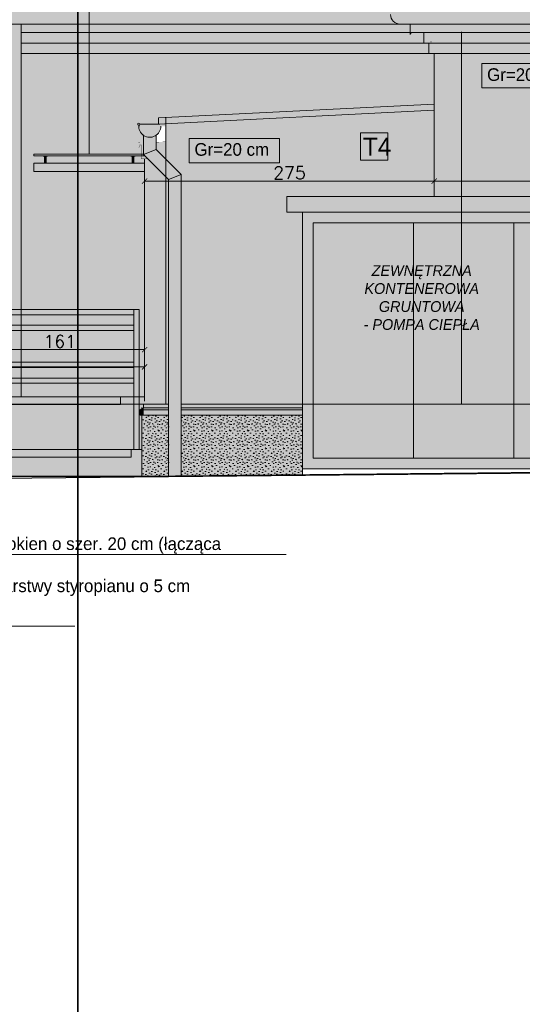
# Model space of a CAD drawing. Header units: millimetres. Extents: x -587 to 358276, y -26688 to 221215.
# Tile 24 of 256: x 1457 to 1935, y 8774 to 9708. Entities that reach past the tile are written whole.
import ezdxf
from ezdxf.lldxf.tags import DXFTag

# ---------------------------------------------------------------- set-up
doc = ezdxf.new("R2010")
doc.units = ezdxf.units.MM
doc.header["$MEASUREMENT"] = 0
doc.layers.add('a3', color=3, linetype='Continuous', lineweight=30, plot=False)
for name, color, linetype, lineweight in [('A_l.przerywana', 250, 'ICAD_ISO03W100', 9), ('A_l.widokowa', 250, 'Continuous', 18), ('l. przekrojowa', 1, 'Continuous', 30), ('l.przerywana', 104, 'ICAD_ISO03W100', 5), ('l.widokowa', 140, 'Continuous', 15), ('l.wypełnien', 253, 'Continuous', 5), ('l.wypełnień', 7, 'Continuous', 5), ('wymiarowanie', 176, 'Continuous', 9)]:
    doc.layers.add(name, color=color, linetype=linetype, lineweight=lineweight)
doc.layers.add('tabelki opis', color=7, linetype='Continuous')
doc.styles.add('ROMANS', font='romans')
doc.styles.add('styl2', font='simplex.shx')
tags = doc.linetypes.add('ICAD_ISO03W100', pattern=[30, 12, -18]).pattern_tags.tags
tags[6:7] = [DXFTag(74, 4), DXFTag(75, 0), DXFTag(340, '0'), DXFTag(46, 1.0), DXFTag(50, 0.0), DXFTag(44, 0.0), DXFTag(45, 0.0)]
tags[4:5] = [DXFTag(74, 4), DXFTag(75, 0), DXFTag(340, '0'), DXFTag(46, 1.0), DXFTag(50, 0.0), DXFTag(44, 0.0), DXFTag(45, 0.0)]
doc.dimstyles.new('Skala 1-50', dxfattribs={"dimtxt": 12, "dimasz": 5, "dimexe": 1, "dimexo": 1, "dimgap": 1.5, "dimtad": 1, "dimdec": 1, "dimrnd": 0.5, "dimtxsty": 'styl2', "dimblk": 'ARCHTICK', "dimcen": 5, "dimadec": 0, "dimazin": 0, "dimtfac": 1, "dimtdec": 1, "dimtmove": 1, "dimatfit": 3, "dimldrblk": 'ARCHTICK', "dimfxl": 5, "dimfxlon": 1, "dimlwd": -1, "dimlwe": -1, "dimarcsym": 0})

# ---------------------------------------------------------------- blocks, each defined once
blk = doc.blocks.new('_ArchTick')
at = {"color": 0, "linetype": 'ByBlock', "const_width": 0.15}
blk.add_lwpolyline([(-0.5, -0.5), (0.5, 0.5)], dxfattribs=at)
blk = doc.blocks.new('*D4587')
at = {"layer": 'Defpoints', "color": 0}
for p in [(1414.74, 9445.49), (1575.93, 9415.52), (1575.93, 9395.13)]:
    blk.add_point(p, dxfattribs=at)
at = {"layer": 'wymiarowanie', "color": 0}
for p, q in [((1414.74, 9405.13), (1414.74, 9394.13)), ((1575.93, 9405.13), (1575.93, 9394.13)), ((1414.74, 9395.13), (1575.93, 9395.13))]:
    blk.add_line(p, q, dxfattribs=at)
at = {"layer": 'wymiarowanie', "color": 0, "xscale": 5, "yscale": 5, "zscale": 5, "rotation": 180}
blk.add_blockref('_ArchTick', (1414.74, 9395.13), dxfattribs=at)
at = {"layer": 'wymiarowanie', "color": 0, "xscale": 5, "yscale": 5, "zscale": 5}
blk.add_blockref('_ArchTick', (1575.93, 9395.13), dxfattribs=at)
at = {"layer": 'wymiarowanie', "color": 0, "insert": (1495.34, 9402.93), "char_height": 12, "attachment_point": 5, "style": 'styl2'}
blk.add_mtext('161', dxfattribs=at)
blk = doc.blocks.new('*D4588')
at = {"layer": 'Defpoints', "color": 0}
for p in [(1575.93, 9558.84), (1850.93, 9558.84), (1850.93, 9555.19)]:
    blk.add_point(p, dxfattribs=at)
at = {"layer": 'wymiarowanie', "color": 0}
for p, q in [((1575.93, 9557.84), (1575.93, 9554.19)), ((1575.93, 9555.19), (1850.93, 9555.19)), ((1850.93, 9557.84), (1850.93, 9554.19))]:
    blk.add_line(p, q, dxfattribs=at)
at = {"layer": 'wymiarowanie', "color": 0, "xscale": 5, "yscale": 5, "zscale": 5, "rotation": 180}
blk.add_blockref('_ArchTick', (1575.93, 9555.19), dxfattribs=at)
at = {"layer": 'wymiarowanie', "color": 0, "xscale": 5, "yscale": 5, "zscale": 5}
blk.add_blockref('_ArchTick', (1850.93, 9555.19), dxfattribs=at)
at = {"layer": 'wymiarowanie', "color": 0, "insert": (1713.43, 9562.99), "char_height": 12, "attachment_point": 5, "style": 'styl2'}
blk.add_mtext('275', dxfattribs=at)
blk = doc.blocks.new('*D4589')
at = {"layer": 'Defpoints', "color": 0}
for p in [(2652.93, 9572.69), (1850.93, 9558.84), (2652.93, 9555.19)]:
    blk.add_point(p, dxfattribs=at)
at = {"layer": 'wymiarowanie', "color": 0}
for p, q in [((2652.93, 9565.19), (2652.93, 9554.19)), ((1850.93, 9557.84), (1850.93, 9554.19)), ((1850.93, 9555.19), (2652.93, 9555.19))]:
    blk.add_line(p, q, dxfattribs=at)
at = {"layer": 'wymiarowanie', "color": 0, "xscale": 5, "yscale": 5, "zscale": 5, "rotation": 180}
blk.add_blockref('_ArchTick', (1850.93, 9555.19), dxfattribs=at)
at = {"layer": 'wymiarowanie', "color": 0, "xscale": 5, "yscale": 5, "zscale": 5}
blk.add_blockref('_ArchTick', (2652.93, 9555.19), dxfattribs=at)
at = {"layer": 'wymiarowanie', "color": 0, "insert": (2251.93, 9562.99), "char_height": 12, "attachment_point": 5, "style": 'styl2'}
blk.add_mtext('802', dxfattribs=at)
blk = doc.blocks.new('*D4609')
at = {"layer": 'Defpoints', "color": 0}
for p in [(762.54, 9405.13), (1575.93, 9405.13), (1575.93, 9378.73)]:
    blk.add_point(p, dxfattribs=at)
at = {"layer": 'wymiarowanie', "color": 0}
for p, q in [((762.54, 9388.73), (762.54, 9377.73)), ((1575.93, 9388.73), (1575.93, 9377.73)), ((762.54, 9378.73), (1575.93, 9378.73))]:
    blk.add_line(p, q, dxfattribs=at)
at = {"layer": 'wymiarowanie', "color": 0, "xscale": 5, "yscale": 5, "zscale": 5, "rotation": 180}
blk.add_blockref('_ArchTick', (762.54, 9378.73), dxfattribs=at)
at = {"layer": 'wymiarowanie', "color": 0, "xscale": 5, "yscale": 5, "zscale": 5}
blk.add_blockref('_ArchTick', (1575.93, 9378.73), dxfattribs=at)
at = {"layer": 'wymiarowanie', "color": 0, "insert": (1169.24, 9387.09), "char_height": 12, "attachment_point": 5, "style": 'styl2'}
blk.add_mtext('813,5', dxfattribs=at)

msp = doc.modelspace()

# ---------------------------------------------------------------- hatches: boundary and pattern name
at = {"layer": 'l.wypełnien'}
h = msp.add_hatch(color=252, dxfattribs=at)
h.paths.add_polyline_path([(190.96, 10059.45), (-267.79, 9784.44), (-404.58, 9719.6), (-405.55, 9719.6), (-406.47, 9719.18), (-407.78, 9714.26), (-422.81, 9713.98), (-423.69, 9713.24, 1.091168), (-414.69, 9704.24), (-405.21, 9704.24), (-405.21, 9696.06), (2675.93, 9696.06), (2676.59, 9704.24), (2685.42, 9704.24, 0.439902), (2694.17, 9713.79), (2693.67, 9713.99), (2679.02, 9713.98), (2677.19, 9719.18), (2675.3, 9719.6), (2538.51, 9784.44), (2079.77, 10059.45)])
h.paths.add_polyline_path([(993.62, 9874.89), (1253.76, 9874.89), (1253.76, 9781.72), (993.62, 9781.72)], flags=16)
h.paths.add_polyline_path([(330.68, 9874.89), (490.91, 9874.89), (490.91, 9781.72), (330.68, 9781.72)], flags=16)
h.paths.add_polyline_path([(1770.02, 9874.89), (1929.4, 9874.89), (1929.4, 9781.72), (1770.02, 9781.72)], flags=16)
for points in [[(1458.73, 9350.21), (1458.73, 9676.21), (1458.73, 9686.21), (1458.73, 9696.06), (1458.73, 9704.24), (1446.73, 9704.24), (1446.73, 9696.06), (1446.73, 9686.21), (1446.73, 9676.21), (1446.73, 9350.21)], [(1570.39, 9608.24, 0.400266), (1571.35, 9609.24), (1571.35, 9607.24), (1591.35, 9607.24, -0.245393), (1586.85, 9598.62, -0.313859), (1574.85, 9598.62, -0.270857)], [(2321.93, 9540.6), (1710.93, 9540.6), (1710.93, 9525.6), (2324.59, 9525.6), (2339.59, 9525.6), (2339.59, 9540.69)]]:
    msp.add_hatch(color=252, dxfattribs=at).paths.add_polyline_path(points)
h = msp.add_hatch(color=254, dxfattribs=at)
h.paths.add_polyline_path([(777.11, 9676.21), (1136.87, 9676.21), (1479.34, 9676.21), (1479.34, 9686.21), (1136.87, 9686.21), (777.11, 9686.21)])
h.paths.add_polyline_path([(777.11, 9686.21), (1136.87, 9686.21), (1479.34, 9686.21), (1479.34, 9696.06), (1136.87, 9696.06), (777.11, 9696.06)])
h = msp.add_hatch(color=254, dxfattribs=at)
h.paths.add_polyline_path([(1458.73, 9676.21), (1512.56, 9676.21), (1512.56, 9686.21), (1458.73, 9686.21)])
h.paths.add_polyline_path([(1458.73, 9686.21), (1512.56, 9686.21), (1512.56, 9696.06), (1458.73, 9696.06)])
h = msp.add_hatch(color=254, dxfattribs=at)
h.paths.add_polyline_path([(1845.93, 9676.21), (1845.93, 9686.21), (1840.93, 9686.21), (1512.56, 9686.21), (1512.56, 9676.21)])
h.paths.add_polyline_path([(1840.93, 9686.21), (1840.93, 9686.21), (1840.93, 9696.06), (1840.93, 9696.06), (1827.93, 9696.06), (1512.56, 9696.06), (1512.56, 9686.21)])
h.paths.add_polyline_path([(1491.34, 9676.21), (1512.56, 9676.21), (1512.56, 9686.21), (1491.34, 9686.21)])
h.paths.add_polyline_path([(1491.34, 9686.21), (1512.56, 9686.21), (1512.56, 9696.06), (1491.34, 9696.06)])
h = msp.add_hatch(color=254, dxfattribs=at)
h.paths.add_polyline_path([(1876.86, 9676.21), (2459.93, 9676.21), (2459.93, 9686.21), (1876.86, 9686.21)])
h.paths.add_polyline_path([(1876.86, 9686.21), (2459.93, 9686.21), (2459.93, 9696.06), (1876.86, 9696.06)])
h.paths.add_polyline_path([(2471.93, 9686.21), (2632.93, 9686.21), (2632.93, 9696.06), (2471.93, 9696.06)])
h.paths.add_polyline_path([(2471.93, 9676.21), (2632.93, 9676.21), (2632.93, 9686.21), (2471.93, 9686.21)])
h.paths.add_polyline_path([(1840.93, 9686.21), (1845.93, 9686.21), (1876.86, 9686.21), (1876.86, 9696.06), (1840.93, 9696.06), (1840.93, 9696.06), (1840.93, 9686.21)])
h.paths.add_polyline_path([(1845.93, 9676.21), (1850.93, 9676.21), (1876.86, 9676.21), (1876.86, 9686.21), (1845.93, 9686.21)])
h.paths.add_polyline_path([(2657.93, 9686.21), (2662.93, 9686.21), (2662.93, 9696.06), (2632.93, 9696.06), (2632.93, 9686.21)])
h.paths.add_polyline_path([(2652.93, 9676.21), (2657.93, 9676.21), (2657.93, 9686.21), (2632.93, 9686.21), (2632.93, 9676.21)])
at = {"layer": 'l.wypełnien', "true_color": 0xfffff5}
h = msp.add_hatch(color=7, dxfattribs=at)
h.paths.add_polyline_path([(777.11, 9343.21), (777.11, 9676.21), (1136.87, 9676.21), (1446.73, 9676.21), (1446.73, 9528.21), (1420.15, 9528.21), (1420.15, 9632.7), (1414.74, 9638.21), (856.52, 9638.21), (856.52, 9528.21), (856.52, 9418.21), (863.05, 9413.31), (1420.15, 9413.31), (1420.15, 9418.21), (1420.15, 9528.21), (1446.73, 9528.21), (1446.73, 9350.21), (1417.96, 9350.21), (1301.29, 9343.21), (878.43, 9343.21)])
h.paths.add_polyline_path([(1876.86, 9676.21), (2459.93, 9676.21), (2459.93, 9528.21), (2339.59, 9528.21), (2339.59, 9540.69), (2321.93, 9540.6), (1876.86, 9540.6)])
h.paths.add_polyline_path([(1523.29, 9676.21), (1845.93, 9676.21), (1850.93, 9676.21), (1850.93, 9628.26), (1595.93, 9615.51), (1589.02, 9615.16), (1589.02, 9609.25), (1588.7, 9609.24), (1571.35, 9609.24, 2.498342), (1570.39, 9608.24, 0.270857), (1574.85, 9598.62), (1574.85, 9591.67), (1569.93, 9591.5), (1569.95, 9586.82, 0.698268), (1570.48, 9586.63), (1572.6, 9589.62), (1572.6, 9580.71), (1523.29, 9580.71)])
h.paths.add_polyline_path([(2471.93, 9343.21), (2632.93, 9343.21), (2632.93, 9528.21), (2471.93, 9528.21)])
h.paths.add_polyline_path([(2339.59, 9525.6), (2324.59, 9525.6), (2321.93, 9525.6), (2321.93, 9343.21), (2459.93, 9343.21), (2459.93, 9528.21), (2339.59, 9528.21)])
h.paths.add_polyline_path([(2632.93, 9528.21), (2632.93, 9676.21), (2471.93, 9676.21), (2471.93, 9528.21)])
h.paths.add_polyline_path([(1512.56, 9350.21), (1575.93, 9350.21), (1575.93, 9528.21), (1512.56, 9528.21)])
h.paths.add_polyline_path([(1458.73, 9350.21), (1512.56, 9350.21), (1512.56, 9528.21), (1458.73, 9528.21)])
h.paths.add_polyline_path([(1458.73, 9528.21), (1458.73, 9676.21), (1512.56, 9676.21), (1512.56, 9580.71), (1470.65, 9580.71), (1470.65, 9579.21), (1479.65, 9579.21), (1479.65, 9578.71), (1480.9, 9578.71), (1480.9, 9572.21), (1470.65, 9572.21), (1470.65, 9564.21), (1512.56, 9564.21), (1512.56, 9528.21)])
h.paths.add_polyline_path([(1574.95, 9343.21), (1595.93, 9343.21), (1595.93, 9528.21), (1575.93, 9528.21), (1575.93, 9350.21), (1565.93, 9350.21), (1565.93, 9343.21)])
h.paths.add_polyline_path([(2632.93, 9343.21), (2652.93, 9343.21), (2652.93, 9528.21), (2632.93, 9528.21)])
h.paths.add_polyline_path([(1850.93, 9628.26), (1850.93, 9540.6), (1876.86, 9540.6), (1876.86, 9676.21), (1850.93, 9676.21)])
h.paths.add_polyline_path([(2652.93, 9528.21), (2652.93, 9676.21), (2632.93, 9676.21), (2632.93, 9528.21)])
h.paths.add_polyline_path([(1575.93, 9528.21), (1575.93, 9564.21), (1512.56, 9564.21), (1512.56, 9528.21)])
h.paths.add_polyline_path([(1512.56, 9580.71), (1523.29, 9580.71), (1523.29, 9676.21), (1512.56, 9676.21)])
h.paths.add_polyline_path([(1595.93, 9528.21), (1595.93, 9559.22), (1578.96, 9576.19), (1575.93, 9576.19), (1575.93, 9572.21), (1575.93, 9564.21), (1575.93, 9528.21)])
h.paths.add_polyline_path([(1598.61, 9343.21), (1598.61, 9528.21), (1595.93, 9528.21), (1595.93, 9343.21)])
h.paths.add_polyline_path([(1564.18, 9572.21), (1564.18, 9578.71), (1562.93, 9578.71), (1562.93, 9579.21), (1512.56, 9579.21), (1512.56, 9572.21)])
h.paths.add_polyline_path([(1512.56, 9572.21), (1512.56, 9579.21), (1483.65, 9579.21), (1483.65, 9578.71), (1482.4, 9578.71), (1482.4, 9572.21)])
h.paths.add_polyline_path([(1598.61, 9528.21), (1598.61, 9556.54), (1595.93, 9559.22), (1595.93, 9528.21)])
h.paths.add_polyline_path([(1575.93, 9572.21), (1575.93, 9576.19), (1572.6, 9576.19), (1572.6, 9579.21), (1566.93, 9579.21), (1566.93, 9578.71), (1565.68, 9578.71), (1565.68, 9572.21)])
at = {"layer": 'l.wypełnien'}
h = msp.add_hatch(color=252, dxfattribs=at)
h.paths.add_polyline_path([(1850.93, 9622.35), (1850.93, 9628.26), (1595.93, 9615.51), (1595.93, 9609.6)])
h.paths.add_polyline_path([(1598.61, 9339.9), (1598.61, 9338.05), (1598.61, 9333.05), (1598.61, 9275.36), (1610.61, 9275.48), (1610.61, 9333.05), (1610.61, 9338.05), (1610.61, 9339.9), (1610.61, 9343.21), (1610.61, 9561.51), (1598.61, 9556.54), (1598.61, 9343.21)])
h.paths.add_polyline_path([(1595.93, 9559.22), (1595.93, 9576.19), (1595.93, 9576.19), (1595.93, 9576.19), (1586.85, 9585.28), (1574.85, 9580.31), (1578.96, 9576.19)])
h.paths.add_polyline_path([(1598.61, 9556.54), (1610.61, 9561.51), (1595.93, 9576.19), (1595.93, 9576.19), (1595.93, 9576.19), (1595.93, 9576.19), (1595.93, 9559.22)])
h.paths.add_polyline_path([(1574.85, 9580.31), (1586.85, 9585.28), (1586.85, 9592.09), (1586.85, 9598.62, -0.313859), (1574.85, 9598.62), (1574.85, 9591.67)])
h.paths.add_polyline_path([(1595.93, 9576.19), (1595.93, 9576.19), (1595.93, 9576.19), (1595.93, 9592.4), (1586.85, 9592.09), (1586.85, 9585.28)])
h.paths.add_polyline_path([(1569.93, 9591.5), (1574.85, 9591.67), (1574.85, 9580.31), (1578.96, 9576.19), (1575.93, 9576.19), (1572.6, 9576.19), (1572.6, 9579.79), (1572.6, 9589.62, 0.183715), (1572.47, 9589.95), (1570.48, 9586.63, -0.698268), (1569.95, 9586.82)])
h.paths.add_polyline_path([(1591.35, 9607.24), (1571.35, 9607.24), (1571.35, 9609.24), (1588.7, 9609.24), (1589.02, 9609.24), (1589.02, 9609.25), (1595.93, 9609.6), (1595.93, 9607.24)])
h.paths.add_polyline_path([(1595.93, 9609.6), (1595.93, 9615.51), (1589.02, 9615.16), (1589.02, 9609.25)])
at = {"layer": 'l.wypełnien', "true_color": 0xc9c9c9}
h = msp.add_hatch(color=9, dxfattribs=at)
h.paths.add_polyline_path([(1481.65, 9572.21), (1481.65, 9578.71), (1482.4, 9578.71), (1482.4, 9572.21)])
h.paths.add_polyline_path([(1480.9, 9572.21), (1480.9, 9578.71), (1481.65, 9578.71), (1481.65, 9572.21)])
h.paths.add_polyline_path([(1481.65, 9578.71), (1480.9, 9578.71), (1479.65, 9578.71), (1479.65, 9579.21), (1481.65, 9579.21)])
h.paths.add_polyline_path([(1483.65, 9578.71), (1482.4, 9578.71), (1481.65, 9578.71), (1481.65, 9579.21), (1483.65, 9579.21)])
h = msp.add_hatch(color=9, dxfattribs=at)
h.paths.add_polyline_path([(1564.93, 9572.21), (1564.93, 9578.71), (1564.18, 9578.71), (1564.18, 9572.21)])
h.paths.add_polyline_path([(1565.68, 9572.21), (1565.68, 9578.71), (1564.93, 9578.71), (1564.93, 9572.21)])
h.paths.add_polyline_path([(1564.93, 9578.71), (1565.68, 9578.71), (1566.93, 9578.71), (1566.93, 9579.21), (1564.93, 9579.21)])
h.paths.add_polyline_path([(1562.93, 9578.71), (1564.18, 9578.71), (1564.93, 9578.71), (1564.93, 9579.21), (1562.93, 9579.21)])
at = {"layer": 'l.wypełnien'}
h = msp.add_hatch(color=252, dxfattribs=at)
h.paths.add_polyline_path([(1575.93, 9564.21), (1575.93, 9572.21), (1565.68, 9572.21), (1564.18, 9572.21), (1512.56, 9572.21), (1512.56, 9564.21)])
h.paths.add_polyline_path([(1470.65, 9564.21), (1470.65, 9572.21), (1480.9, 9572.21), (1482.4, 9572.21), (1512.56, 9572.21), (1512.56, 9564.21)])
h = msp.add_hatch(color=252, dxfattribs=at)
h.paths.add_polyline_path([(416.59, 9340.21), (1573.21, 9340.21), (1573.21, 9275.13), (416.59, 9275.13)])
h.paths.add_polyline_path([(1575.93, 9350.21), (878.43, 9350.21), (878.43, 9340.21), (1575.93, 9340.21)])
h.paths.add_polyline_path([(878.43, 9343.21), (419.47, 9343.21), (419.47, 9340.21), (878.43, 9340.21)])
h = msp.add_hatch(color=252, dxfattribs=at)
h.paths.add_polyline_path([(1571.74, 9338.05), (1574.95, 9338.05), (1574.95, 9333.05), (1573.32, 9333.05), (1571.74, 9333.05)])
h.paths.add_polyline_path([(1571.74, 9338.05), (1574.95, 9339.9), (1574.95, 9338.05)])
h = msp.add_hatch(color=252, dxfattribs=at)
h.paths.add_polyline_path([(1610.61, 9275.48), (1610.61, 9333.05), (1725.93, 9333.05), (1725.93, 9282.1), (1725.93, 9276.55)])
h.paths.add_polyline_path([(1573.32, 9275.13), (1598.61, 9275.36), (1598.61, 9333.05), (1573.32, 9333.05)])
h.paths.add_polyline_path([(1610.61, 9333.05), (1725.93, 9333.05), (1725.93, 9338.05), (1610.61, 9338.05)])
h.paths.add_polyline_path([(1610.61, 9339.9), (1725.93, 9339.9), (1725.93, 9343.21), (1610.61, 9343.21)])
h.paths.add_polyline_path([(1610.61, 9338.05), (1725.93, 9338.05), (1725.93, 9339.9), (1610.61, 9339.9)])
h.paths.add_polyline_path([(1573.32, 9333.05), (1598.61, 9333.05), (1598.61, 9338.05), (1573.21, 9338.05), (1573.21, 9333.05)])
h.paths.add_polyline_path([(1574.95, 9339.9), (1598.61, 9339.9), (1598.61, 9343.21), (1595.93, 9343.21), (1574.95, 9343.21)])
h.paths.add_polyline_path([(1573.21, 9338.9), (1574.95, 9339.9), (1598.61, 9339.9), (1598.61, 9338.05), (1573.21, 9338.05)])
h = msp.add_hatch(dxfattribs=at)
h.set_pattern_fill('CONC', scale=17, style=0)
h.set_pattern_definition([(0, (168.498, -2289.993), (0, 17), [0, -17]), (0, (168.668, -2295.943), (0, 17), [0, -17]), (0, (169.178, -2286.763), (0, 17), [0, -17]), (338.1986, (160.3377, -2292.033), (51.0000046, -16.9999985), [1.83095, -89.716854]), (216.8699, (162.0377, -2292.713), (50.9999986, 34.0000021), [0.85, -84.15]), (130.6013, (161.3577, -2293.223), (85.00000716, -101.9999833), [1.567315, -155.164933]), (206.5651, (155.748, -2295.263), (-16.9999857, -17.0000223), [0.380137, -37.63302]), (326.3099, (155.4077, -2295.433), (33.9999925, -17.0000227), [0.612952, -60.681432]), (108.4349, (155.9177, -2295.773), (-16.9999729, 34.0000074), [0.53759, -53.221135]), (225, (166.628, -2296.963), (-4e-15, -17.000005), [0.721242, -23.32038]), (0, (166.118, -2297.473), (17, 17), [1.02, -15.98]), (135, (167.138, -2297.473), (-17.000005, 2e-15), [0.721242, -23.32038]), (251.5651, (164.5877, -2286.083), (16.9999729, 34.0000074), [0.53759, -53.221135]), (0, (164.418, -2286.593), (17, 17), [0.85, -16.15]), (143.1301, (165.2677, -2286.593), (-50.9999986, 34.0000021), [0.85, -84.15]), (213.6901, (155.5777, -2285.913), (33.9999925, 17.0000227), [0.612952, -60.681432]), (341.5651, (155.0677, -2286.253), (-34.0000074, 16.9999729), [1.075182, -52.683544]), (126.8699, (156.0877, -2286.593), (34.0000021, -50.9999986), [0.85, -84.15]), (0, (160.508, -2286.593), (0, 17), [0, -17]), (0, (155.918, -2291.013), (0, 17), [0, -17]), (0, (160.678, -2297.303), (0, 17), [0, -17]), (0, (165.268, -2292.033), (0, 17), [0, -17]), (0, (160.338, -2289.143), (0, 17), [0, -17]), (0, (156.598, -2288.633), (0, 17), [0, -17]), (0, (158.128, -2289.653), (0, 17), [0, -17]), (0, (157.448, -2293.733), (0, 17), [0, -17]), (0, (153.368, -2293.053), (0, 17), [0, -17]), (0, (153.538, -2289.143), (0, 17), [0, -17]), (0, (153.028, -2285.403), (0, 17), [0, -17]), (0, (158.298, -2284.723), (0, 17), [0, -17]), (0, (162.038, -2284.043), (0, 17), [0, -17]), (0, (167.988, -2284.723), (0, 17), [0, -17]), (0, (163.908, -2289.993), (0, 17), [0, -17]), (0, (162.208, -2286.933), (0, 17), [0, -17]), (0, (163.568, -2295.093), (0, 17), [0, -17]), (0, (158.468, -2295.943), (0, 17), [0, -17]), (0, (163.568, -2299.683), (0, 17), [0, -17]), (0, (157.958, -2298.663), (0, 17), [0, -17]), (0, (152.518, -2299.173), (0, 17), [0, -17]), (0, (154.558, -2300.023), (0, 17), [0, -17]), (0, (154.728, -2297.643), (0, 17), [0, -17]), (0, (166.118, -2300.363), (0, 17), [0, -17]), (0, (168.158, -2293.393), (0, 17), [0, -17]), (0, (167.308, -2288.293), (0, 17), [0, -17]), (0, (159.488, -2300.533), (0, 17), [0, -17])])
h.paths.add_polyline_path([(1610.61, 9275.48), (1610.61, 9333.05), (1725.93, 9333.05), (1725.93, 9282.1), (1725.93, 9276.55)])
h.paths.add_polyline_path([(1573.32, 9275.13), (1598.61, 9275.36), (1598.61, 9333.05), (1573.32, 9333.05)])
at = {"layer": 'l.wypełnień'}
h = msp.add_hatch(color=252, dxfattribs=at)
edge = h.paths.add_edge_path()
edge.add_line((1725.93, 9282.1), (2321.93, 9282.1))
edge = h.paths.add_edge_path()
edge.add_line((1725.93, 9282.1), (2321.93, 9282.1))
h.paths.add_polyline_path([(2321.93, 9282.1), (1725.93, 9282.1), (1725.93, 9525.6), (2321.93, 9525.6)])
at = {"layer": 'wymiarowanie', "true_color": 0xfccd20}
h = msp.add_hatch(color=40, dxfattribs=at)
h.paths.add_polyline_path([(1595.93, 9592.4), (1595.93, 9576.19), (1595.93, 9576.19), (1595.93, 9576.19), (1610.61, 9561.51), (1610.61, 9343.21), (1725.93, 9343.21), (1725.93, 9525.6), (1710.93, 9525.6), (1710.93, 9540.6), (1850.93, 9540.6), (1850.93, 9622.35), (1595.93, 9609.6), (1595.93, 9607.24)])
h.paths.add_polyline_path([(1574.95, 9343.21), (1595.93, 9343.21), (1595.93, 9559.22), (1578.96, 9576.19), (1575.93, 9576.19), (1575.93, 9350.21), (1565.93, 9350.21), (1565.93, 9343.21)])
h.paths.add_polyline_path([(1598.61, 9343.21), (1598.61, 9556.54), (1595.93, 9559.22), (1595.93, 9343.21)])

# ---------------------------------------------------------------- linework, layer by layer
at = {"layer": 'a3'}
for points in [[(-587.44, 10243.5), (-587.44, 8758.5), (1512.56, 8758.5), (1512.56, 10243.5), (-587.44, 10243.5)], [(1512.56, 10243.5), (1512.56, 8758.5), (3612.56, 8758.5), (3612.56, 10243.5), (1512.56, 10243.5)]]:
    msp.add_lwpolyline(points, dxfattribs=at)
at = {"layer": 'A_l.przerywana', "color": 7, "ltscale": 0.3}
for p, q in [((1402.93, 9433.21), (1570.71, 9433.21)), ((1565.71, 9300.17), (1565.71, 9433.21)), ((1570.71, 9300.17), (1570.71, 9433.21)), ((1402.93, 9428.21), (1565.71, 9428.21)), ((1402.93, 9418.21), (1565.71, 9418.21)), ((1402.93, 9413.21), (1565.71, 9413.21))]:
    msp.add_line(p, q, dxfattribs=at)
at = {"layer": 'A_l.widokowa', "color": 7}
for p, q in [((1480.9, 9572.21), (1480.9, 9578.71)), ((1482.4, 9572.21), (1482.4, 9578.71)), ((1564.18, 9572.21), (1564.18, 9578.71)), ((1565.68, 9572.21), (1565.68, 9578.71))]:
    msp.add_line(p, q, dxfattribs=at)
at = {"layer": 'A_l.widokowa', "color": 7, "ltscale": 0.3}
for p, q in [((1402.66, 9383.17), (1565.71, 9383.17)), ((1402.66, 9378.18), (1565.71, 9378.18)), ((1402.66, 9368.17), (1565.71, 9368.17)), ((1402.66, 9363.17), (1565.71, 9363.17))]:
    msp.add_line(p, q, dxfattribs=at)
at = {"layer": 'A_l.widokowa', "color": 7}
for points in [[(1575.93, 9579.21), (1470.65, 9579.21), (1470.65, 9580.71), (1575.93, 9580.71)], [(1575.93, 9564.21), (1470.65, 9564.21), (1470.65, 9572.21), (1575.93, 9572.21)]]:
    msp.add_lwpolyline(points, dxfattribs=at)
for points in [[(1483.65, 9578.71), (1479.65, 9578.71), (1479.65, 9579.21), (1483.65, 9579.21)], [(1562.93, 9578.71), (1566.93, 9578.71), (1566.93, 9579.21), (1562.93, 9579.21)]]:
    msp.add_lwpolyline(points, close=True, dxfattribs=at)
at = {"layer": 'l. przekrojowa', "color": 252, "linetype": 'ICAD_ISO03W100', "ltscale": 0.5}
msp.add_line((-378.36, 9255.21), (2655.54, 9285.21), dxfattribs=at)
at = {"layer": 'l. przekrojowa', "color": 7}
msp.add_line((1573.21, 9275.13), (2655.54, 9285.21), dxfattribs=at)
at = {"layer": 'l. przekrojowa', "color": 7, "ltscale": 0.3}
msp.add_line((416.59, 9275.13), (1573.21, 9275.13), dxfattribs=at)
at = {"layer": 'l.przerywana', "color": 7, "ltscale": 0.3}
for p, q in [((1458.73, 9696.71), (1458.73, 9350.21)), ((1876.86, 9696.71), (1876.86, 9343.21)), ((1595.93, 9615.51), (1595.93, 9343.21)), ((-362.21, 9343.21), (1598.61, 9343.21)), ((1402.93, 9343.08), (1552.93, 9343.08)), ((1610.61, 9343.21), (1725.93, 9343.21)), ((1725.93, 9343.21), (2321.93, 9343.21)), ((1402.66, 9293.17), (1563.21, 9293.17))]:
    msp.add_line(p, q, dxfattribs=at)
at = {"layer": 'l.przerywana', "color": 7}
for p, q in [((1552.93, 9350.08), (1552.93, 9343.08)), ((1563.21, 9300.17), (1563.21, 9293.17))]:
    msp.add_line(p, q, dxfattribs=at)
at = {"layer": 'l.widokowa', "color": 7}
for p, q in [((1458.73, 9704.24), (1458.73, 9350.21)), ((1827.45, 9704.24), (1818.45, 9704.24)), ((1827.93, 9694.52), (1829.03, 9695.35)), ((1458.73, 9686.21), (2459.93, 9686.21)), ((1840.93, 9686.21), (1845.93, 9686.21)), ((1840.93, 9686.21), (1845.93, 9686.21)), ((1458.73, 9676.21), (2459.93, 9676.21)), ((1588.7, 9609.24), (1850.61, 9622.33)), ((1589.02, 9615.16), (1850.93, 9628.26)), ((1589.02, 9615.16), (1589.02, 9609.24)), ((1590.35, 9609.24), (1571.35, 9609.24)), ((1595.93, 9576.19), (1595.93, 9609.6)), ((1574.85, 9599.03), (1574.85, 9580.31)), ((1586.85, 9598.62), (1586.85, 9585.28)), ((1586.85, 9585.28), (1574.85, 9580.31)), ((1586.85, 9585.28), (1610.61, 9561.51)), ((1574.85, 9580.31), (1598.61, 9556.54)), ((1575.93, 9576.19), (1575.93, 9346.21)), ((1610.61, 9561.51), (1598.61, 9556.54)), ((1598.61, 9556.54), (1598.61, 9275.36)), ((1610.61, 9561.51), (1610.61, 9275.48)), ((1573.21, 9340.21), (1573.21, 9275.13)), ((1574.95, 9339.9), (1574.95, 9343.21)), ((1574.95, 9343.21), (1575.93, 9343.21)), ((1573.32, 9333.05), (1573.32, 9275.13)), ((1402.79, 9300.17), (1572.93, 9300.17))]:
    msp.add_line(p, q, dxfattribs=at)
at = {"layer": 'l.widokowa', "color": 7, "ltscale": 0.3}
for p, q in [((1575.93, 9350.21), (813.86, 9350.21)), ((1598.61, 9343.21), (1574.95, 9343.21)), ((1598.61, 9339.9), (1574.95, 9339.9)), ((1725.93, 9343.21), (1610.61, 9343.21)), ((1725.93, 9339.9), (1610.61, 9339.9)), ((1598.61, 9338.05), (1571.74, 9338.05)), ((1598.61, 9333.05), (1571.74, 9333.05)), ((1725.93, 9338.05), (1610.61, 9338.05)), ((1725.93, 9333.05), (1610.61, 9333.05))]:
    msp.add_line(p, q, dxfattribs=at)
at = {"layer": 'l.widokowa', "color": 7}
for points in [[(2676.59, 9704.24), (1136.87, 9704.24)], [(1827.93, 9704.24), (1827.93, 9694.38)], [(2459.93, 9696.06), (1458.73, 9696.06)], [(1840.93, 9696.06), (1840.93, 9686.21)], [(1840.93, 9696.06), (1840.93, 9686.21)], [(1845.93, 9686.21), (1845.93, 9676.21)], [(1847.93, 9687.3), (1847.76, 9687.3), (1847.76, 9687.3)], [(1847.93, 9687.3), (1847.77, 9687.3), (1847.77, 9687.3)], [(1845.93, 9676.21), (1850.93, 9676.21), (1850.93, 9676.21)], [(1850.93, 9540.6), (1850.93, 9676.21)], [(1850.76, 9673.7), (1850.59, 9673.7), (1850.59, 9673.7)], [(2321.93, 9540.6), (1710.93, 9540.6), (1710.93, 9525.6), (2324.59, 9525.6), (2339.59, 9525.6), (2339.59, 9540.69), (2321.93, 9540.6)], [(2321.93, 9282.1), (1725.93, 9282.1), (1725.93, 9525.6), (2321.93, 9525.6), (2321.93, 9282.1), (1725.93, 9282.1)], [(1574.95, 9339.9), (1571.74, 9338.05), (1571.74, 9333.05), (1572.49, 9333.8)]]:
    msp.add_lwpolyline(points, dxfattribs=at)
for points, format in [([(1591.35, 9607.24, -1.048923), (1570.39, 9608.24)], "xyb"), ([(1595.93, 9607.24, 0, 0, 0), (1571.35, 9607.24, 0.2, 0.2, 0)], "xyseb")]:
    msp.add_lwpolyline(points, format=format, dxfattribs=at)
at = {"layer": 'l.widokowa', "color": 7, "const_width": 0.2}
for points in [[(1571.35, 9607.24), (1571.35, 9609.24)], [(1595.93, 9592.4), (1586.85, 9592.09)], [(1572.6, 9579.79), (1572.6, 9576.19), (1578.96, 9576.19)], [(1595.93, 9576.19), (1595.93, 9576.19)]]:
    msp.add_lwpolyline(points, dxfattribs=at)
for points in [[(1574.85, 9591.67), (1569.93, 9591.5), (1569.95, 9586.82, 0.698268), (1570.48, 9586.63), (1572.16, 9589.44)], [(1570.64, 9588.35), (1571.73, 9589.95, -0.68365), (1572.6, 9589.62), (1572.6, 9579.79)]]:
    msp.add_lwpolyline(points, format="xyb", dxfattribs=at)
at = {"layer": 'l.widokowa', "color": 7}
msp.add_lwpolyline([(2311.93, 9292.1), (1735.93, 9292.1), (1735.93, 9515.6), (2311.93, 9515.6)], close=True, dxfattribs=at)
msp.add_circle((1570.35, 9609.24), 1, dxfattribs=at)
msp.add_arc((1818.45, 9713.24), 9, 180, 270, dxfattribs=at)
at = {"layer": 'l.wypełnien', "color": 7}
for p, q in [((1523.29, 9580.71), (1523.29, 10191.84)), ((1735.93, 9515.6), (1735.93, 9292.1)), ((1831.26, 9515.6), (1831.26, 9292.1)), ((1926.6, 9515.6), (1926.6, 9292.1))]:
    msp.add_line(p, q, dxfattribs=at)
at = {"layer": 'wymiarowanie'}
for p, q in [((1725.93, 9282.1), (1725.93, 9276.55)), ((1710.24, 9200.54), (1336.4, 9200.54)), ((1509.83, 9132.54), (1124.06, 9132.54))]:
    msp.add_line(p, q, dxfattribs=at)
for points in [[(1896.09, 9666.66), (1981.94, 9666.66), (1981.94, 9643.65), (1896.09, 9643.65)], [(1618.23, 9595.61), (1704.08, 9595.61), (1704.08, 9572.6), (1618.23, 9572.6)]]:
    msp.add_lwpolyline(points, close=True, dxfattribs=at)
msp.add_lwpolyline([(1781.01, 9600.88), (1806.93, 9600.88), (1806.93, 9574.96), (1781.01, 9574.96), (1781.01, 9600.88)], dxfattribs=at)

# ---------------------------------------------------------------- texts
at = {"layer": 'tabelki opis', "color": 7, "insert": (1756.66, 9475.3), "char_height": 10.24, "width": 164.736, "attachment_point": 1}
msp.add_mtext('\\pxqc;{\\fCentury Gothic|b0|i1|c238|p34;ZEWNĘTRZNA KONTENEROWA GRUNTOWA\\P- POMPA CIEPŁA}', dxfattribs=at)
at = {"layer": 'wymiarowanie', "attachment_point": 1}
for s, insert, char_height, width in [('\\pxql;{\\fCentury Gothic|b0|i0|c238|p34;Gr=20 cm\\P\\pqr;\\H1.000001x; }', (1901.11, 9662.22), 12, 621.5287), ('\\pxql;{\\fCentury Gothic|b0|i0|c238|p34;Gr=20 cm\\P\\pqr;\\H1.000001x; }', (1623.25, 9591.17), 12, 621.5287), ('{\\fCentury Gothic|b0|i0|c238|p34;T4}', (1783.24, 9596.51), 17.28, 25.92)]:
    msp.add_mtext(s, dxfattribs=dict(at, insert=insert, char_height=char_height, width=width))
at = {"layer": 'wymiarowanie', "color": 6, "linetype": 'Continuous', "insert": (1667.63, 9216.89), "char_height": 12, "width": 327.6277, "attachment_point": 3, "style": 'ROMANS'}
msp.add_mtext('\\pxql;{\\fCentury Gothic|b0|i0|c238|p0;\\C256;Opaska wokół okien o szer. 20 cm (łącząca dwa okna)\\PPogrubienie warstwy styropianu o 5 cm }', dxfattribs=at)

# ---------------------------------------------------------------- dimensions: what is measured, and where the dimension line sits
at = {"layer": 'wymiarowanie'}
for base, p1, p2, override, picture, middle in [((2652.93, 9555.19), (1850.93, 9558.84), (2652.93, 9572.69), {"dimtmove": 1, "dimfxl": 10}, '*D4589', (2251.93, 9562.99)), ((1850.93, 9555.19), (1575.93, 9558.84), (1850.93, 9558.84), {"dimtmove": 0, "dimfxl": 10}, '*D4588', (1713.43, 9562.99)), ((1575.93, 9395.13), (1414.74, 9445.49), (1575.93, 9415.52), {"dimtmove": 1, "dimfxl": 10}, '*D4587', (1495.34, 9402.93)), ((1575.93, 9378.73), (762.54, 9405.13), (1575.93, 9405.13), {"dimtmove": 0, "dimfxl": 10}, '*D4609', (1169.24, 9387.09))]:
    dim = msp.add_linear_dim(base=base, p1=p1, p2=p2, dimstyle='Skala 1-50', override=override, dxfattribs=at)
    dim.commit()
    dim.dimension.update_dxf_attribs({"geometry": picture, "text_midpoint": middle})

doc.saveas('drawing.dxf')
